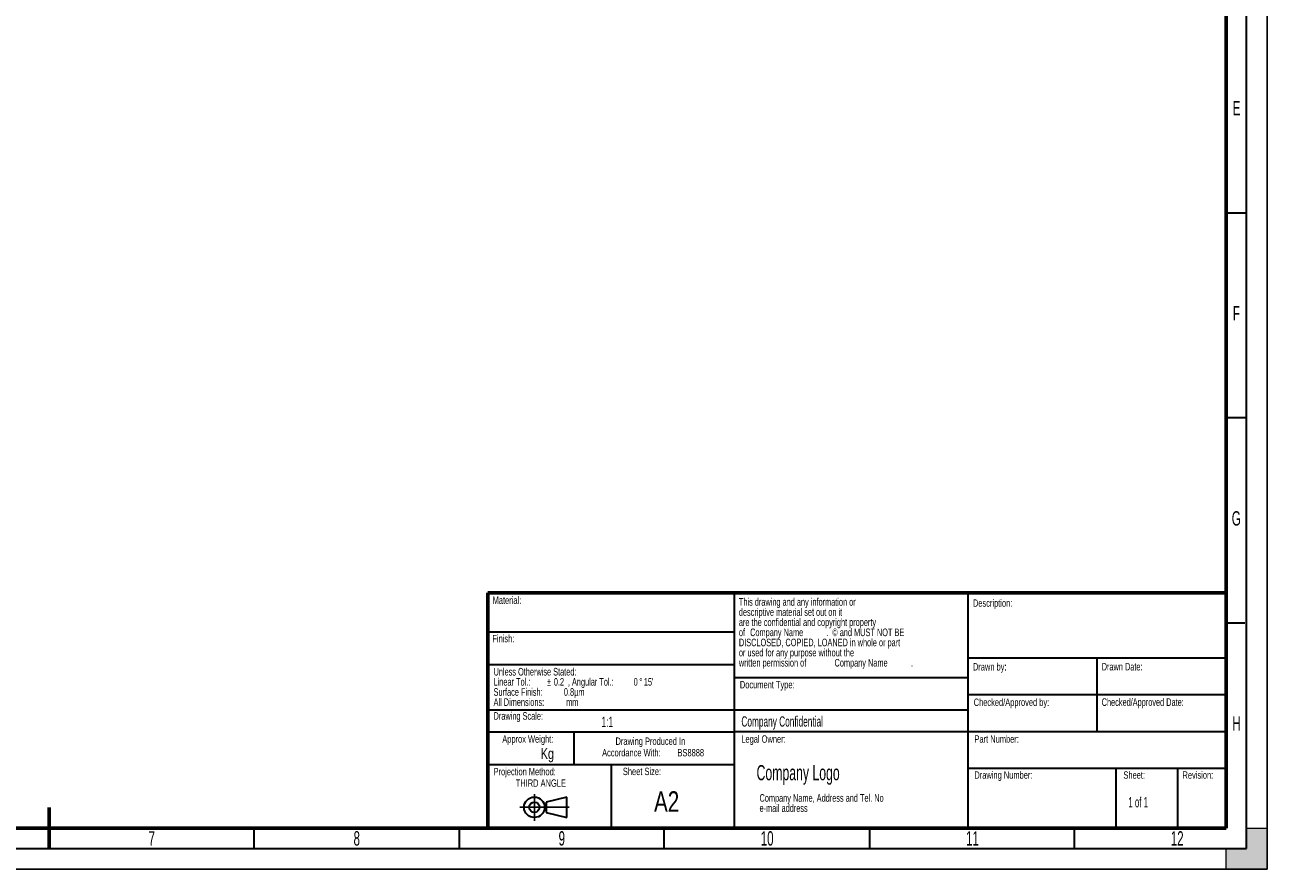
# Model space of a CAD drawing. Header units: millimetres. Extents: x 0 to 594, y 0 to 420.
# Tile 2 of 3: x 291 to 594, y 0 to 206. Entities that reach past the tile are written whole.
import ezdxf

# ---------------------------------------------------------------- set-up
doc = ezdxf.new("R2010")
doc.units = ezdxf.units.MM
doc.layers.add('BORDER', color=7, linetype='Continuous')
doc.layers.add('TRIM', color=7, linetype='Continuous')
doc.styles.add('SLDTEXTSTYLE0', font='TXT', dxfattribs={"width": 0.605})
doc.styles.add('SLDTEXTSTYLE1', font='TXT', dxfattribs={"width": 0.57})
doc.styles.add('SLDTEXTSTYLE2', font='TXT', dxfattribs={"width": 0.75})

# ---------------------------------------------------------------- blocks, each defined once
blk = doc.blocks.new('SW_NOTE_0')
at = {"layer": 'BORDER', "color": 0, "char_height": 1.8, "attachment_point": 2, "style": 'SLDTEXTSTYLE0'}
for s, insert in [('Drawing Produced In', (11.28, 2.32)), ('Accordance With:', (6.64, -0.48)), ('BS8888', (21.13, -0.48))]:
    blk.add_mtext(s, dxfattribs=dict(at, insert=insert))
blk = doc.blocks.new('SW_NOTE_1')
at = {"layer": 'BORDER', "color": 0, "char_height": 1.8, "attachment_point": 1, "style": 'SLDTEXTSTYLE0'}
for s, insert in [('Projection Method:', (0, 2.32)), ('THIRD ANGLE', (5.4, -0.48))]:
    blk.add_mtext(s, dxfattribs=dict(at, insert=insert))
blk = doc.blocks.new('SW_NOTE_2')
at = {"layer": 'BORDER', "color": 0, "char_height": 1.8521, "attachment_point": 1, "style": 'SLDTEXTSTYLE0'}
for s, insert in [('e-mail address', (0, -0.08)), ('Company Name, Address and Tel. No', (0, 2.39))]:
    blk.add_mtext(s, dxfattribs=dict(at, insert=insert))
blk = doc.blocks.new('SW_NOTE_3')
at = {"layer": 'BORDER', "color": 0, "attachment_point": 1, "style": 'SLDTEXTSTYLE0'}
for s, insert, char_height in [('This drawing and any information or', (0, 2.39), 1.8521), ('descriptive material set out on it', (0, -0.08), 1.8521), ('are the confidential and copyright property', (0, -2.55), 1.8521), ('of', (0, -5.02), 1.852), ('Company Name', (2.74, -5.02), 1.8521), ('© and MUST NOT BE', (22.78, -5.02), 1.8521), ('DISCLOSED, COPIED, LOANED in whole or part', (0, -7.49), 1.8521), ('.', (21.4, -5.03), 1.85), ('or used for any purpose without the', (0, -9.96), 1.8521), ('written permission of', (0, -12.43), 1.8521), ('Company Name', (23.32, -12.43), 1.8521), ('.', (41.98, -12.43), 1.85)]:
    blk.add_mtext(s, dxfattribs=dict(at, insert=insert, char_height=char_height))
blk = doc.blocks.new('SW_NOTE_4')
at = {"layer": 'BORDER', "color": 0, "attachment_point": 1, "style": 'SLDTEXTSTYLE0'}
for s, insert, char_height in [('Unless Otherwise Stated:', (0, 2.39), 1.8521), ('Linear Tol.:', (0, -0.08), 1.8521), ('%%p', (13.03, -0.08), 1.852), (', Angular Tol.:', (18.12, -0.08), 1.8521), ("15'", (36.65, -0.08), 1.852), ('Surface Finish:', (0, -2.55), 1.8521), ('0.2', (14.69, -0.08), 1.852), ('0.8µm', (17.15, -2.55), 1.852), ('0', (34.17, -0.08), 1.85), ('%%d', (35.54, -0.08), 1.852), ('All Dimensions:', (0, -5.02), 1.8521), ('mm', (17.7, -5.02), 1.852)]:
    blk.add_mtext(s, dxfattribs=dict(at, insert=insert, char_height=char_height))

msp = doc.modelspace()

# ---------------------------------------------------------------- hatches: boundary and pattern name
at = {"layer": 'TRIM'}
for points in [[(589, 10), (589, 7), (594, 7), (594, 10)], [(594, 7), (589, 7), (589, 5), (584, 5), (584, 0), (594, 0)]]:
    msp.add_hatch(color=256, dxfattribs=at).paths.add_polyline_path(points, flags=0)

# ---------------------------------------------------------------- linework, layer by layer
at = {"layer": 'BORDER'}
for p, q in [((594, 0), (594, 420)), ((415.31, 18.26), (415.31, 11.81)), ((411.77, 15.08), (423.78, 15.08)), ((0, 0), (594, 0))]:
    msp.add_line(p, q, dxfattribs=at)
at = {"layer": 'BORDER', "linetype": 'Continuous', "lineweight": 30}
for p, q in [((589, 5), (589, 415)), ((584, 160), (589, 160)), ((589, 110), (584, 110)), ((584.45, 60), (588.55, 60)), ((584, 24.5), (521, 24.5)), ((557.2, 10), (557.2, 24.5)), ((572.2, 10), (572.2, 24.5)), ((423.21, 17.58), (418.21, 16.33)), ((418.21, 16.33), (418.21, 13.83)), ((423.21, 12.58), (423.21, 17.58)), ((418.21, 13.83), (423.21, 12.58)), ((347, 5), (347, 10)), ((397, 10), (397, 5)), ((447, 5), (447, 10)), ((497, 10), (497, 5)), ((547, 5), (547, 10)), ((15, 5), (589, 5))]:
    msp.add_line(p, q, dxfattribs=at)
at = {"layer": 'BORDER', "linetype": 'Continuous', "lineweight": 60}
for p, q in [((584, 10), (584, 410)), ((404, 67.36), (404, 10.36)), ((20, 10), (584, 10))]:
    msp.add_line(p, q, dxfattribs=at)
at = {"layer": 'BORDER', "lineweight": 60}
for p, q in [((404, 67.36), (584, 67.36)), ((297, 5), (297, 15))]:
    msp.add_line(p, q, dxfattribs=at)
at = {"layer": 'BORDER', "lineweight": 30}
for p, q in [((464, 67.36), (464, 10.36)), ((521, 67.36), (521, 10.36)), ((404, 57.86), (464, 57.86)), ((521, 51.5), (584, 51.5)), ((552.5, 51.5), (552.5, 33.5)), ((404, 49.86), (415.05, 49.86)), ((415.05, 49.86), (464, 49.86)), ((521, 46.61), (464, 46.61)), ((584, 42.5), (521, 42.5)), ((404, 38.86), (464, 38.86)), ((464, 38.86), (521, 38.86)), ((404, 33.5), (424.9, 33.5)), ((424.9, 33.5), (464, 33.5)), ((424.9, 33.5), (424.9, 25.5)), ((521, 33.5), (464, 33.5)), ((584, 33.5), (521, 33.5)), ((404, 25.5), (434, 25.5)), ((434, 25.5), (464, 25.5)), ((434, 25.5), (434, 10.36))]:
    msp.add_line(p, q, dxfattribs=at)
at = {"layer": 'BORDER', "linetype": 'Continuous', "lineweight": 30}
for radius in [2.5, 1.25]:
    msp.add_circle((415.31, 15.08), radius, dxfattribs=at)
at = {"layer": 'TRIM', "linetype": 'Continuous', "lineweight": 0}
for p, q in [((589, 10), (594, 10)), ((594, 10), (594, 0)), ((584, 0), (584, 5)), ((594, 0), (584, 0))]:
    msp.add_line(p, q, dxfattribs=at)
at = {"layer": 'TRIM'}
for p, q in [((589, 10), (589, 5)), ((589, 5), (584, 5))]:
    msp.add_line(p, q, dxfattribs=at)

# ---------------------------------------------------------------- block references
at = {"layer": 'BORDER'}
for name, p in [('SW_NOTE_3', (465.18, 63.67)), ('SW_NOTE_4', (405.36, 46.66)), ('SW_NOTE_0', (432.32, 29.77)), ('SW_NOTE_1', (405.36, 22.36)), ('SW_NOTE_2', (470.21, 15.89))]:
    msp.add_blockref(name, p, dxfattribs=at)

# ---------------------------------------------------------------- texts
at = {"layer": 'BORDER', "color": 7, "char_height": 3.5, "attachment_point": 2, "style": 'SLDTEXTSTYLE0'}
for s, insert in [('E', (586.52, 187.25)), ('F', (586.49, 137.25)), ('G', (586.47, 87.25)), ('H', (586.51, 37.25)), ('7', (322, 9.25)), ('8', (372, 9.25)), ('9', (422, 9.25)), ('10', (472.07, 9.25)), ('11', (522.13, 9.25)), ('12', (572.06, 9.25))]:
    msp.add_mtext(s, dxfattribs=dict(at, insert=insert))
at = {"layer": 'BORDER'}
for s, insert, char_height, attachment_point, style in [('Material:', (405.13, 66.46), 1.8, 1, 'SLDTEXTSTYLE0'), ('Description:', (522.25, 65.76), 1.8, 1, 'SLDTEXTSTYLE0'), ('Finish:', (405.07, 57.11), 1.8, 1, 'SLDTEXTSTYLE0'), ('Drawn by:', (522.25, 50.22), 1.8, 1, 'SLDTEXTSTYLE0'), ('Drawn Date:', (553.65, 50.28), 1.8521, 1, 'SLDTEXTSTYLE0'), ('Document Type:', (465.42, 45.87), 1.8, 1, 'SLDTEXTSTYLE0'), ('Checked/Approved by:', (522.44, 41.58), 1.8, 1, 'SLDTEXTSTYLE0'), ('Checked/Approved Date:', (553.65, 41.64), 1.8521, 1, 'SLDTEXTSTYLE0'), ('Drawing Scale:', (405.36, 38.27), 1.8521, 1, 'SLDTEXTSTYLE0'), ('1:1', (431.68, 37.13), 2.5, 1, 'SLDTEXTSTYLE0'), ('Company Confidential', (465.79, 37.25), 2.5, 1, 'SLDTEXTSTYLE0'), ('Approx Weight:', (413.71, 32.61), 1.8, 2, 'SLDTEXTSTYLE0'), ('Legal Owner:', (465.77, 32.61), 1.8, 1, 'SLDTEXTSTYLE0'), ('Part Number:', (522.63, 32.61), 1.8, 1, 'SLDTEXTSTYLE0'), ('Kg', (416.85, 29.49), 2.646, 1, 'SLDTEXTSTYLE2'), ('Sheet Size:', (441.55, 24.72), 1.8, 2, 'SLDTEXTSTYLE0'), ('Company Logo', (469.49, 25.36), 3.6946, 1, 'SLDTEXTSTYLE0'), ('Drawing Number:', (522.61, 23.84), 1.8, 1, 'SLDTEXTSTYLE0'), ('Sheet:', (558.95, 23.84), 1.8, 1, 'SLDTEXTSTYLE0'), ('Revision:', (573.36, 23.84), 1.8, 1, 'SLDTEXTSTYLE0'), ('A2', (447.56, 18.98), 5, 2, 'SLDTEXTSTYLE2'), ('1 of 1', (560.16, 17.56), 2.5, 1, 'SLDTEXTSTYLE1')]:
    msp.add_mtext(s, dxfattribs=dict(at, insert=insert, char_height=char_height, attachment_point=attachment_point, style=style))

doc.saveas('drawing.dxf')
